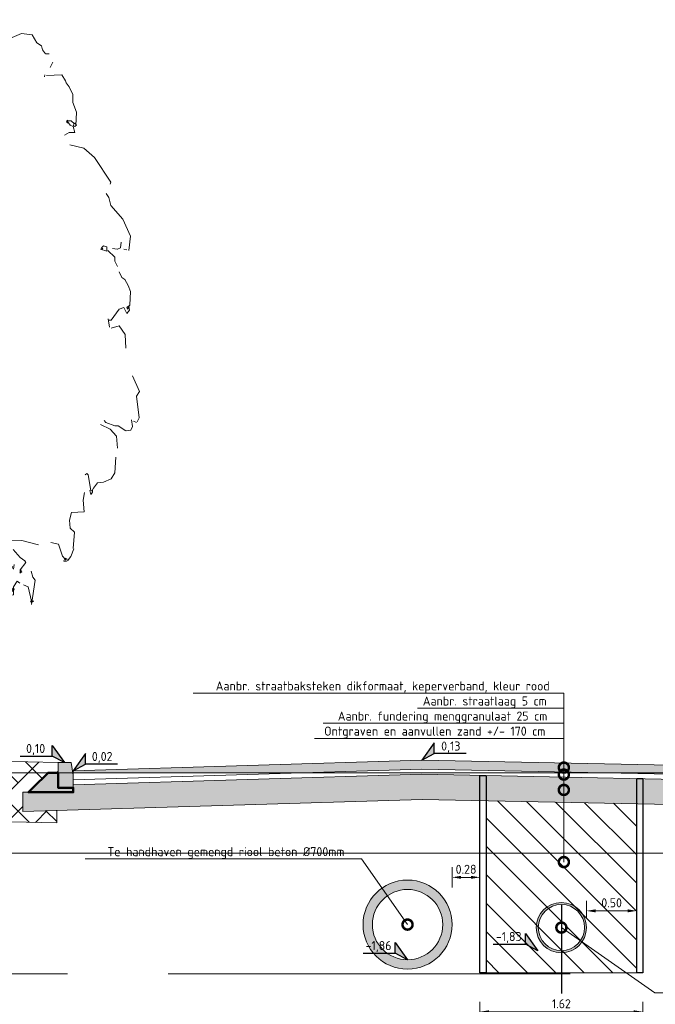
# Model space of a CAD drawing. Header units: metres. Extents: x 92403 to 95147, y 464428 to 465602.
# Tile 14 of 256: x 92433 to 92439, y 464968 to 464978. Entities that reach past the tile are written whole.
import ezdxf
from ezdxf import colors
from ezdxf.entities.mleader import LeaderData, LeaderLine
from ezdxf.enums import TextEntityAlignment as Align
from ezdxf.math import Vec2, Vec3

# ---------------------------------------------------------------- set-up
doc = ezdxf.new("R2010")
doc.units = ezdxf.units.M
for name, pattern in [('AL-NAP_LIJN', [15.25, 12, -1.5, 0.25, -1.5]), ('CENTER', [2, 1.25, -0.25, 0.25, -0.25]), ('XX-AFBREEK', [7, 4, -1, 1, -1])]:
    doc.linetypes.add(name, pattern=pattern)
doc.layers.get('0').update_dxf_attribs({"linetype": 'CONTINUOUS'})
doc.layers.get('Defpoints').update_dxf_attribs({"linetype": 'CONTINUOUS'})
for name, color, linetype, lineweight in [('B-RO-OG-BEBOUWING_MOLEN-G', 7, 'CONTINUOUS', 18), ('B-WE-VH-VERHARDING_FUNDERING-A-50', 252, 'CONTINUOUS', 18), ('N-WE-GK-KISTDAM-G', 40, 'CONTINUOUS', 30), ('N-WE-GR-GRAS-A', 62, 'CONTINUOUS', 18), ('N-WE-GW-GROND_ZAND_CUNETZAND-WERK-A-200', 7, 'CONTINUOUS', 18), ('N-WE-VH-VERHARDING_BETON_SCHRAAL-GD', 252, 'CONTINUOUS', 50), ('N-WE-VH-VERHARDING_FUNDERING-A-50', 252, 'CONTINUOUS', 18), ('X-XX-AL-AANKLEDING-S', 250, 'CONTINUOUS', 9), ('X-XX-AL-AFBREEKLIJN-G', 7, 'XX-AFBREEK', 18), ('X-XX-AL-DETAIL1-G', 7, 'CONTINUOUS', 18), ('X-XX-AL-DETAIL1-M', 7, 'CONTINUOUS', 18), ('X-XX-AL-DETAIL1-T18', 7, 'CONTINUOUS', 18), ('X-XX-AL-DETAIL3-V', 253, 'CONTINUOUS', 18), ('X-XX-AL-HOOGTELABEL-S', 7, 'CONTINUOUS', 25), ('X-XX-AL-NAP-G', 7, 'AL-NAP_LIJN', 18), ('X-XX-AL-RMB - profiel', 7, 'CONTINUOUS', 9)]:
    doc.layers.add(name, color=color, linetype=linetype, lineweight=lineweight)
for name, color, linetype, lineweight, true_color in [('B-WE-RI-GWA-V', 7, 'CONTINUOUS', 18, 0xff8400), ('N-WE-RI-HWA-V', 7, 'CONTINUOUS', 18, 0x007bff), ('N-WE-VH-VERHARDING_STRAATBAKSTEEN-DIK-ELLEBOOG-A', 7, 'CONTINUOUS', 25, 0xe1bfb7)]:
    doc.layers.add(name, color=color, linetype=linetype, lineweight=lineweight, true_color=true_color)
doc.layers.add('hulplijn profielen', color=7, linetype='CONTINUOUS')
doc.styles.add('NLCS-ISO', font='NLCS-ISO.ttf')
doc.styles.add('NLCS-ISO-M50-T18', font='NLCS-ISO.ttf', dxfattribs={"height": 0.09})
doc.dimstyles.new('NLCS-M50-T18-PIJL_L2_H1', dxfattribs={"dimscale": 0.05, "dimtxt": 2.5, "dimasz": 1.8, "dimexe": 2, "dimexo": 2, "dimgap": 0.7, "dimtad": 1, "dimzin": 0, "dimdsep": 46, "dimtxsty": 'NLCS-ISO-M50-T18', "dimcen": 2.5, "dimdle": 2, "dimclrd": 256, "dimclre": 256, "dimclrt": 10, "dimadec": 1, "dimazin": 0, "dimtfac": 1, "dimtdec": 3, "dimtofl": 0, "dimtmove": 0, "dimatfit": 3, "dimfxl": 2, "dimfxlon": 1, "dimtfillclr": 256, "dimtolj": 1, "dimtzin": 0, "dimlwd": -1, "dimlwe": -1, "dimarcsym": 0})

# ---------------------------------------------------------------- blocks, each defined once
blk = doc.blocks.new('boom 1')
at = {"color": 251, "true_color": 0x636466}
for p, q in [((0.023, 19.566), (1.027, 19.936)), ((1.027, 19.936), (1.24, 19.9)), ((1.24, 19.9), (1.276, 19.846)), ((1.733, 19.884), (1.363, 19.83)), ((1.682, 19.406), (1.733, 19.884)), ((-0.112, 19.267), (0.023, 19.566)), ((1.787, 19.406), (1.733, 19.406)), ((2.265, 19.566), (1.787, 19.406)), ((2.635, 19.53), (2.265, 19.566)), ((2.794, 19.317), (2.635, 19.53)), ((-0.157, 18.931), (-0.112, 19.267)), ((2.951, 19.229), (2.794, 19.317)), ((2.989, 19.124), (2.951, 19.229)), ((3.094, 19.019), (2.989, 19.124)), ((-0.807, 18.754), (-0.54, 18.826)), ((-0.54, 18.826), (-0.365, 18.983)), ((-0.365, 18.983), (-0.157, 18.931)), ((3.11, 19.019), (3.218, 19.019)), ((-1.988, 18.505), (-1.881, 18.595)), ((-1.881, 18.595), (-1.829, 18.541)), ((-0.592, 18.49), (-0.807, 18.754)), ((3.253, 18.646), (3.341, 18.788)), ((-2.679, 18.171), (-2.52, 18.382)), ((-2.52, 18.382), (-2.412, 18.382)), ((-2.412, 18.382), (-1.988, 18.505)), ((-1.829, 18.541), (-1.829, 18.49)), ((-1.829, 18.49), (-1.775, 18.382)), ((-1.775, 18.382), (-1.724, 18.33)), ((-1.724, 18.33), (-1.636, 18.171)), ((-1.336, 18.346), (-1.495, 18.225)), ((-1.284, 18.364), (-1.336, 18.346)), ((-1.179, 18.364), (-1.284, 18.364)), ((-1.035, 18.171), (-1.179, 18.364)), ((-0.578, 18.436), (-0.592, 18.49)), ((-0.453, 18.187), (-0.578, 18.436)), ((3.058, 18.398), (3.076, 18.451)), ((3.659, 18.451), (3.13, 18.436)), ((3.782, 18.292), (3.659, 18.451)), ((3.798, 18.238), (3.782, 18.292)), ((-2.733, 17.853), (-2.679, 18.171)), ((-1.636, 18.171), (-1.531, 18.099)), ((-1.495, 18.225), (-1.511, 18.171)), ((-1.159, 17.781), (-1.035, 18.171)), ((-1.141, 17.817), (-0.771, 18.099)), ((-0.771, 18.099), (-0.453, 18.187)), ((3.904, 18.133), (3.798, 18.238)), ((4.029, 17.922), (3.904, 18.133)), ((-2.943, 17.588), (-2.733, 17.853)), ((4.029, 17.709), (4.029, 17.922)), ((-2.573, 17.357), (-2.838, 17.622)), ((4.155, 17.445), (4.029, 17.709)), ((-3.156, 17.18), (-2.733, 17.288)), ((-2.733, 17.288), (-2.573, 17.357)), ((3.809, 17.191), (3.852, 17.234)), ((3.852, 17.234), (3.87, 17.147)), ((4.134, 17.075), (4.155, 17.445)), ((-3.295, 16.969), (-3.262, 17.075)), ((-3.277, 16.864), (-3.295, 16.969)), ((-3.262, 17.075), (-3.156, 17.18)), ((3.87, 17.147), (3.809, 17.191)), ((3.852, 17.2), (3.87, 17.218)), ((3.942, 17.093), (3.852, 17.2)), ((3.87, 17.218), (3.975, 17.218)), ((4.047, 17.059), (3.942, 17.093)), ((3.975, 17.218), (4.083, 17.129)), ((4.101, 16.9), (4.047, 17.059)), ((4.056, 17.082), (4.063, 17.129)), ((4.101, 17.059), (4.056, 17.082)), ((4.063, 17.129), (4.101, 17.147)), ((4.101, 17.147), (4.155, 17.093)), ((4.155, 17.093), (4.101, 17.059)), ((-3.614, 16.492), (-3.488, 16.739)), ((-3.488, 16.739), (-3.329, 16.756)), ((-3.329, 16.756), (-3.277, 16.864)), ((3.747, 16.828), (3.904, 16.9)), ((3.904, 16.9), (4.101, 16.9)), ((-3.594, 15.804), (-3.614, 16.492)), ((4.404, 16.474), (3.924, 16.564)), ((4.776, 16.227), (4.404, 16.474)), ((5.336, 15.559), (4.776, 16.227)), ((-2.926, 15.416), (-3.242, 15.467)), ((-2.926, 14.992), (-2.926, 15.416)), ((5.318, 15.505), (5.336, 15.559)), ((-4.109, 15.026), (-3.95, 15.115)), ((-3.95, 15.115), (-3.807, 15.01)), ((-3.455, 15.187), (-3.719, 15.01)), ((-3.349, 15.169), (-3.455, 15.187)), ((-3.262, 15.064), (-3.349, 15.169)), ((5.264, 15.151), (5.179, 15.257)), ((5.336, 14.938), (5.264, 15.151)), ((-4.656, 14.761), (-4.513, 14.92)), ((-4.513, 14.92), (-4.194, 14.938)), ((-4.194, 14.938), (-4.109, 15.026)), ((-3.156, 15.064), (-3.262, 15.064)), ((-2.997, 14.958), (-3.156, 15.064)), ((-2.977, 14.958), (-2.926, 14.992)), ((5.744, 14.566), (5.336, 14.938)), ((6.007, 14.111), (5.744, 14.566)), ((5.953, 13.721), (6.007, 14.111)), ((5.02, 13.793), (5.087, 13.846)), ((5.056, 13.768), (5.02, 13.793)), ((5.087, 13.846), (5.193, 13.826)), ((5.193, 13.826), (5.193, 13.703)), ((5.565, 13.757), (5.67, 13.793)), ((5.67, 13.793), (5.688, 13.952)), ((-5.008, 13.649), (-4.99, 13.703)), ((4.982, 13.757), (5.056, 13.768)), ((5.193, 13.703), (4.982, 13.757)), ((5.477, 13.544), (5.231, 13.721)), ((5.549, 13.757), (5.39, 13.775)), ((5.477, 13.438), (5.477, 13.544)), ((5.881, 13.741), (5.776, 13.757)), ((1.027, 12.537), (1.381, 13.423)), ((5.565, 13.297), (5.477, 13.438)), ((-5.167, 13.102), (-5.147, 13.246)), ((-5.147, 13.246), (-5.096, 13.225)), ((1.292, 12.784), (1.345, 13.102)), ((5.708, 12.997), (5.616, 13.154)), ((5.814, 12.943), (5.708, 12.997)), ((-5.201, 12.696), (-5.114, 12.837)), ((1.153, 12.716), (1.186, 12.732)), ((1.186, 12.75), (1.292, 12.784)), ((5.935, 12.784), (5.814, 12.943)), ((6.007, 12.624), (5.935, 12.784)), ((-5.378, 12.468), (-5.412, 12.624)), ((-5.291, 12.308), (-5.378, 12.468)), ((-5.36, 12.591), (-5.201, 12.696)), ((-4.266, 12.149), (-3.93, 12.557)), ((-3.93, 12.557), (-3.878, 12.573)), ((-3.878, 12.573), (-3.825, 12.414)), ((0.532, 12.167), (0.623, 12.645)), ((0.639, 12.344), (0.691, 12.609)), ((5.989, 12.255), (6.007, 12.624)), ((-5.147, 12.167), (-5.291, 12.308)), ((-3.825, 12.414), (-3.773, 12.414)), ((-3.473, 11.797), (-3.578, 12.221)), ((0.57, 12.187), (0.639, 12.344)), ((5.89, 12.194), (5.953, 12.239)), ((5.919, 12.149), (5.89, 12.194)), ((5.953, 12.239), (5.919, 12.149)), ((5.953, 12.221), (5.989, 12.255)), ((5.973, 12.116), (5.953, 12.221)), ((-4.354, 12.187), (-5.147, 12.167)), ((-4.32, 12.08), (-4.354, 12.187)), ((-4.32, 12.133), (-4.266, 12.149)), ((5.352, 11.849), (5.616, 12.149)), ((5.616, 12.149), (5.776, 12.187)), ((5.776, 12.187), (5.881, 12.028)), ((5.881, 12.028), (5.973, 12.116)), ((-4.103, 11.658), (-3.56, 11.831)), ((-3.455, 11.743), (-3.401, 11.779)), ((-3.401, 11.638), (-3.455, 11.743)), ((-3.401, 11.779), (-3.333, 11.737)), ((-3.333, 11.737), (-3.329, 11.638)), ((0.426, 10.685), (0.426, 11.779)), ((0.48, 11.764), (0.498, 11.815)), ((0.57, 11.779), (0.48, 11.764)), ((0.498, 11.815), (0.516, 11.797)), ((0.516, 11.797), (0.543, 11.842)), ((0.57, 11.62), (0.516, 11.725)), ((0.532, 11.885), (0.532, 11.799)), ((0.57, 11.831), (0.532, 11.885)), ((0.532, 11.799), (0.57, 11.831)), ((0.543, 11.842), (0.57, 11.779)), ((0.585, 11.62), (0.745, 11.71)), ((0.796, 11.725), (0.745, 11.638)), ((0.745, 11.638), (0.796, 11.725)), ((5.285, 11.656), (5.247, 11.885)), ((5.247, 11.849), (5.352, 11.849)), ((5.616, 11.692), (5.352, 11.638)), ((5.829, 11.461), (5.616, 11.692)), ((-4.638, 11.389), (-4.618, 11.443)), ((-4.618, 11.443), (-4.103, 11.658)), ((-3.329, 11.638), (-3.401, 11.638)), ((-1.654, 11.427), (-1.796, 11.566)), ((-1.565, 11.479), (-1.67, 11.515)), ((-1.444, 11.604), (-1.565, 11.479)), ((-1.284, 11.427), (-1.444, 11.604)), ((-1.264, 11.427), (-1.107, 11.479)), ((-0.663, 10.791), (-0.876, 11.479)), ((-0.486, 11.373), (-0.381, 11.407)), ((-0.381, 11.407), (-0.262, 10.667)), ((5.847, 11.091), (5.829, 11.461)), ((-1.459, 11.32), (-1.511, 11.335)), ((-1.159, 11.163), (-1.3, 11.23)), ((-1.053, 11.176), (-1.159, 11.163)), ((-0.982, 11.071), (-1.053, 11.176)), ((-0.558, 11.214), (-0.486, 11.373)), ((-0.327, 10.631), (-0.558, 11.214)), ((0.552, 11.268), (0.603, 11.373)), ((-5.484, 10.542), (-4.883, 11.071)), ((-4.883, 11.071), (-4.777, 11.037)), ((-0.822, 11.004), (-0.982, 11.071)), ((-0.735, 10.844), (-0.822, 11.004)), ((0.48, 10.773), (0.552, 11.037)), ((-0.612, 10.739), (-0.663, 10.791)), ((-0.578, 10.58), (-0.612, 10.739)), ((-0.347, 10.631), (-0.327, 10.613)), ((-0.293, 10.526), (-0.347, 10.631)), ((-0.327, 10.613), (-0.291, 10.636)), ((-0.262, 10.647), (-0.293, 10.667)), ((-0.293, 10.667), (-0.262, 10.647)), ((-0.291, 10.636), (-0.244, 10.631)), ((-0.244, 10.631), (-0.244, 10.56)), ((0.426, 10.755), (0.48, 10.773)), ((-5.571, 10.331), (-5.484, 10.542)), ((-0.244, 10.56), (-0.293, 10.526)), ((-0.208, 10.138), (-0.262, 10.508)), ((6.325, 9.925), (6.078, 10.349)), ((-5.768, 10.138), (-5.571, 10.331)), ((-5.537, 9.838), (-5.768, 10.138)), ((-5.484, 9.73), (-5.537, 9.838)), ((6.217, 9.802), (6.325, 9.925)), ((-5.609, 9.555), (-5.679, 9.661)), ((-5.555, 9.676), (-5.663, 9.73)), ((-5.484, 9.676), (-5.484, 9.73)), ((6.305, 9.219), (6.217, 9.802)), ((5.316, 8.919), (4.982, 9.044)), ((5.159, 9.096), (5.107, 9.147)), ((5.477, 9.008), (5.159, 9.096)), ((6.078, 8.99), (6.04, 9.165)), ((6.217, 9.096), (6.112, 9.131)), ((6.237, 9.113), (6.305, 9.219)), ((5.529, 8.726), (5.316, 8.919)), ((5.583, 9.008), (5.477, 9.008)), ((5.847, 8.869), (5.583, 9.008)), ((5.865, 8.869), (6.024, 8.885)), ((6.024, 8.885), (6.078, 8.99)), ((-5.255, 8.672), (-5.571, 8.656)), ((-5.36, 8.499), (-5.255, 8.672)), ((5.565, 8.407), (5.529, 8.726)), ((-5.537, 8.302), (-5.466, 8.461)), ((-5.45, 8.091), (-5.537, 8.302)), ((-5.466, 8.461), (-5.412, 8.479)), ((-5.45, 7.827), (-5.45, 8.091)), ((5.477, 7.739), (5.511, 8.163)), ((-5.235, 7.571), (-5.45, 7.827)), ((4.507, 7.719), (4.453, 7.685)), ((4.558, 7.685), (4.507, 7.719)), ((4.648, 7.262), (4.558, 7.685)), ((5.352, 7.58), (5.477, 7.739)), ((-5.008, 7.367), (-5.235, 7.571)), ((4.735, 7.331), (4.877, 7.475)), ((4.877, 7.475), (5.087, 7.49)), ((5.087, 7.49), (5.352, 7.58)), ((-4.795, 7.226), (-5.008, 7.367)), ((-4.903, 7.085), (-4.795, 7.226)), ((-3.421, 7.19), (-3.295, 7.383)), ((4.612, 7.262), (4.702, 7.277)), ((4.648, 7.156), (4.612, 7.262)), ((4.708, 7.224), (4.648, 7.156)), ((4.684, 7.244), (4.735, 7.331)), ((4.702, 7.277), (4.708, 7.224)), ((-4.867, 6.997), (-4.903, 7.085)), ((-4.656, 6.908), (-4.867, 6.997)), ((-4.602, 6.854), (-4.656, 6.908)), ((-4.585, 6.854), (-3.95, 6.892)), ((-3.95, 6.892), (-3.647, 7.085)), ((-3.647, 7.085), (-3.647, 7.138)), ((-0.931, 5.255), (-0.965, 5.835)), ((-0.738, 5.802), (-0.895, 5.871)), ((1.646, 5.571), (1.736, 5.907)), ((1.736, 5.907), (2.285, 5.919)), ((2.285, 5.919), (2.848, 5.8)), ((3.536, 5.816), (3.271, 5.869)), ((-0.595, 5.678), (-0.738, 5.802)), ((-0.541, 5.678), (-0.595, 5.678)), ((-0.382, 5.586), (-0.541, 5.678)), ((-0.364, 5.586), (-0.31, 5.586)), ((-0.31, 5.586), (-0.258, 5.607)), ((-0.258, 5.607), (-0.117, 5.746)), ((0.108, 4.049), (-0.101, 5.681)), ((0.393, 4.154), (0.215, 5.585)), ((1.646, 5.605), (1.91, 5.677)), ((2.226, 5.464), (1.982, 5.677)), ((3.675, 5.499), (3.536, 5.816)), ((4.065, 5.694), (3.96, 5.484)), ((-1.902, 5.481), (-2.182, 5.129)), ((-1.848, 5.481), (-1.902, 5.481)), ((-1.83, 5.322), (-1.848, 5.481)), ((-1.691, 5.057), (-1.83, 5.322)), ((0.393, 4.154), (0.417, 5.508)), ((2.386, 5.376), (2.226, 5.464)), ((2.226, 5.127), (2.424, 5.325)), ((2.424, 5.325), (2.386, 5.376)), ((3.782, 5.412), (3.675, 5.499)), ((3.717, 5.367), (3.735, 5.39)), ((3.8, 5.358), (3.717, 5.367)), ((3.735, 5.39), (3.767, 5.446)), ((3.767, 5.446), (3.8, 5.358)), ((3.834, 5.412), (3.782, 5.446)), ((3.782, 5.446), (3.834, 5.412)), ((3.96, 5.484), (3.852, 5.376)), ((-2.942, 5.129), (-3.047, 5.129)), ((-2.888, 4.97), (-2.942, 5.129)), ((-2.872, 4.97), (-2.608, 5.057)), ((-2.608, 5.057), (-2.449, 5.042)), ((-1.213, 5.042), (-1.691, 5.057)), ((-0.949, 4.936), (-1.213, 5.042)), ((-0.101, 4.474), (-0.859, 5.129)), ((0.639, 4.968), (0.639, 5.073)), ((1.841, 5.112), (1.877, 5.147)), ((1.946, 5.165), (1.962, 5.219)), ((2, 5.147), (2.016, 5.271)), ((2.276, 5.078), (2.213, 5.042)), ((2.213, 5.042), (2.231, 5.071)), ((2.226, 5.076), (2.226, 5.127)), ((2.231, 5.071), (2.247, 5.127)), ((2.247, 5.127), (2.276, 5.078)), ((2.655, 4.934), (2.601, 5.094)), ((-0.7, 4.705), (-0.949, 4.936)), ((1.646, 4.724), (1.789, 4.847)), ((1.751, 4.69), (1.841, 4.775)), ((1.803, 4.856), (1.841, 4.901)), ((1.805, 4.811), (1.803, 4.856)), ((1.857, 4.775), (1.805, 4.811)), ((1.841, 4.901), (1.857, 4.775)), ((2, 4.67), (2.121, 4.829)), ((2.121, 4.829), (2.213, 4.775)), ((2.617, 4.195), (2.742, 4.847)), ((2.742, 4.847), (2.655, 4.934)), ((1.558, 4.547), (1.525, 4.511)), ((1.525, 4.511), (1.558, 4.547)), ((1.736, 4.67), (1.646, 4.724)), ((1.942, 4.578), (1.982, 4.636)), ((1.982, 4.547), (1.942, 4.578)), ((1.982, 4.636), (2.02, 4.598)), ((2.031, 4.614), (1.982, 4.547)), ((2, 4.459), (2, 4.67)), ((2.02, 4.598), (2.031, 4.614)), ((2.496, 4.67), (2.334, 4.724)), ((2.617, 4.282), (2.496, 4.67)), ((0.684, 1.629), (0.709, 4.383)), ((0.798, 4.21), (0.976, 4.372)), ((1.029, 4.282), (1.047, 4.387)), ((1.047, 4.387), (1.26, 4.459)), ((1.417, 4.405), (2, 4.459)), ((1.646, 4.266), (1.697, 4.423)), ((1.664, 4.266), (1.769, 4.334)), ((2.583, 4.282), (2.688, 4.282)), ((2.601, 4.246), (2.583, 4.282)), ((2.688, 4.282), (2.601, 4.246)), ((0.062, -0.023), (0.108, 4.049)), ((1.24, 4.103), (1.168, 4.21)), ((1.26, 4.103), (1.399, 4.174)), ((1.399, 4.174), (1.312, 4.228)), ((0.818, -0.077), (0.684, 1.629)), ((0.009, -0.077), (0.062, -0.023))]:
    blk.add_line(p, q, dxfattribs=at)
at = {"color": 251, "true_color": 0x636466, "flags": 128}
for points in [[(-3.296, 7.225), (-3.418, 6.938), (-3.506, 6.706), (-3.218, 6.584), (-3.318, 6.374), (-3.473, 6.253), (-3.517, 5.943), (-3.318, 5.656), (-3.451, 5.258), (-3.263, 5.192)], [(4.045, 5.7), (4.09, 6.142), (3.935, 6.253), (3.913, 6.463), (3.99, 6.672), (4.421, 6.695), (4.388, 7.004), (4.432, 7.214)]]:
    blk.add_lwpolyline(points, dxfattribs=at)
blk = doc.blocks.new('SAL-HOOGTELABEL_02-SO')
for p, q in [((2.46, 3.44), (0, 0)), ((2.46, 1.31), (2.46, 3.44)), ((0, 0), (2.46, 1.31)), ((8.84, 1.31), (2.46, 1.31))]:
    blk.add_line(p, q)
blk.add_solid([(2.46, 3.44), (0, 0), (2.46, 1.31)])
at = {"style": 'NLCS-ISO'}
blk.add_attdef('...', text='', height=1.8, dxfattribs=at).set_placement((5.77, 2.62), align=Align.MIDDLE)
blk = doc.blocks.new('_DotSmall')
at = {"const_width": 0.5}
blk.add_lwpolyline([(-0.0625, 0, 1), (0.0625, 0, 1)], format="xyb", close=True, dxfattribs=at)
blk = doc.blocks.new('*D908')
at = {"layer": 'Defpoints', "color": 0, "transparency": 16777216}
for p in [(92437.313, 464968.6185), (92438.933, 464968.6185), (92438.933, 464968.2304)]:
    blk.add_point(p, dxfattribs=at)
at = {"layer": 'X-XX-AL-DETAIL1-M', "transparency": 16777216}
for p, q in [((92437.313, 464968.3304), (92437.313, 464968.1304)), ((92438.933, 464968.3304), (92438.933, 464968.1304)), ((92437.403, 464968.2304), (92438.843, 464968.2304))]:
    blk.add_line(p, q, dxfattribs=at)
for points in [[(92437.403, 464968.2454), (92437.403, 464968.2154), (92437.313, 464968.2304)], [(92438.843, 464968.2454), (92438.843, 464968.2154), (92438.933, 464968.2304)]]:
    blk.add_solid(points, dxfattribs=at)
at = {"layer": 'X-XX-AL-DETAIL1-M', "color": 10, "transparency": 16777216, "insert": (92438.123, 464968.3104), "char_height": 0.09, "attachment_point": 5, "style": 'NLCS-ISO-M50-T18'}
blk.add_mtext('\\A1;1.62', dxfattribs=at)
blk = doc.blocks.new('*D909')
at = {"layer": 'Defpoints', "color": 0, "transparency": 16777216}
for p in [(92437.313, 464969.569), (92437.0353, 464969.0985), (92437.313, 464969.0985)]:
    blk.add_point(p, dxfattribs=at)
at = {"layer": 'X-XX-AL-DETAIL1-M', "transparency": 16777216}
for p, q in [((92437.0353, 464969.469), (92437.0353, 464969.669)), ((92437.313, 464969.469), (92437.313, 464969.669)), ((92437.1253, 464969.569), (92437.223, 464969.569))]:
    blk.add_line(p, q, dxfattribs=at)
for points in [[(92437.1253, 464969.584), (92437.1253, 464969.554), (92437.0353, 464969.569)], [(92437.223, 464969.584), (92437.223, 464969.554), (92437.313, 464969.569)]]:
    blk.add_solid(points, dxfattribs=at)
at = {"layer": 'X-XX-AL-DETAIL1-M', "color": 10, "transparency": 16777216, "insert": (92437.1742, 464969.649), "char_height": 0.09, "attachment_point": 5, "style": 'NLCS-ISO-M50-T18'}
blk.add_mtext('\\A1;0.28', dxfattribs=at)
blk = doc.blocks.new('*D910')
at = {"layer": 'Defpoints', "color": 0, "transparency": 16777216}
for p in [(92438.873, 464969.2354), (92438.373, 464969.0685), (92438.873, 464969.0685)]:
    blk.add_point(p, dxfattribs=at)
at = {"layer": 'X-XX-AL-DETAIL1-M', "transparency": 16777216}
for p, q in [((92438.373, 464969.1685), (92438.373, 464969.3354)), ((92438.873, 464969.1685), (92438.873, 464969.3354)), ((92438.463, 464969.2354), (92438.783, 464969.2354))]:
    blk.add_line(p, q, dxfattribs=at)
for points in [[(92438.463, 464969.2504), (92438.463, 464969.2204), (92438.373, 464969.2354)], [(92438.783, 464969.2504), (92438.783, 464969.2204), (92438.873, 464969.2354)]]:
    blk.add_solid(points, dxfattribs=at)
at = {"layer": 'X-XX-AL-DETAIL1-M', "color": 10, "transparency": 16777216, "insert": (92438.623, 464969.3154), "char_height": 0.09, "attachment_point": 5, "style": 'NLCS-ISO-M50-T18'}
blk.add_mtext('\\A1;0.50', dxfattribs=at)

msp = doc.modelspace()

# ---------------------------------------------------------------- hatches: boundary and pattern name
at = {"layer": 'B-WE-RI-GWA-V'}
h = msp.add_hatch(color=256, dxfattribs=at)
h.dxf.hatch_style = 1
edge = h.paths.add_edge_path()
edge.add_arc((92436.591989, 464969.098538), 0.443333, 0, 360)
edge = h.paths.add_edge_path(flags=17)
edge.add_arc((92436.591989, 464969.098538), 0.35, 0, 360)
at = {"layer": 'B-WE-VH-VERHARDING_FUNDERING-A-50'}
h = msp.add_hatch(dxfattribs=at)
h.set_pattern_fill('AVH-FUNDERING_GRANULAAT', color=256, scale=0.03, pattern_type=2)
h.set_pattern_definition([(0, (0.285, 0.192), (0, 0.3), [0, -0.3]), (0, (0.288, 0.087), (0, 0.3), [0, -0.3]), (0, (0.297, 0.249), (0, 0.3), [0, -0.3]), (338.1986, (0.141, 0.156), (0.900000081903, -0.29999997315), [0.0323109, -1.5832386]), (216.8699, (0.171, 0.144), (0.899999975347, 0.600000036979), [0.015, -1.485]), (130.6013, (0.159, 0.135), (1.5000001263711, -1.7999997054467), [0.0276585, -2.7382047]), (206.5651, (0.06, 0.099), (-0.299999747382, -0.30000039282), [0.0067083, -0.6641121]), (326.3099, (0.054, 0.096), (0.599999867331, -0.300000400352), [0.0108168, -1.0708488]), (108.4349, (0.063, 0.09), (-0.299999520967, 0.600000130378), [0.0094869, -0.9391965]), (225, (0.252, 0.069), (-5e-17, -0.30000009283), [0.0127278, -0.4115361]), (0, (0.243, 0.06), (0.3, 0.3), [0.018, -0.282]), (135, (0.261, 0.06), (-0.30000009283, 3e-17), [0.0127278, -0.4115361]), (251.5651, (0.216, 0.261), (0.299999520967, 0.600000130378), [0.0094869, -0.9391965]), (0, (0.213, 0.252), (0.3, 0.3), [0.015, -0.285]), (143.1301, (0.228, 0.252), (-0.899999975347, 0.600000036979), [0.015, -1.485]), (213.6901, (0.057, 0.264), (0.599999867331, 0.300000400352), [0.0108168, -1.0708488]), (341.5651, (0.048, 0.258), (-0.600000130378, 0.299999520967), [0.0189738, -0.9297096]), (126.8699, (0.066, 0.252), (0.600000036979, -0.899999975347), [0.015, -1.485]), (0, (0.144, 0.252), (0, 0.3), [0, -0.3]), (0, (0.063, 0.174), (0, 0.3), [0, -0.3]), (0, (0.147, 0.063), (0, 0.3), [0, -0.3]), (0, (0.228, 0.156), (0, 0.3), [0, -0.3]), (0, (0.141, 0.207), (0, 0.3), [0, -0.3]), (0, (0.075, 0.216), (0, 0.3), [0, -0.3]), (0, (0.102, 0.198), (0, 0.3), [0, -0.3]), (0, (0.09, 0.126), (0, 0.3), [0, -0.3]), (0, (0.018, 0.138), (0, 0.3), [0, -0.3]), (0, (0.021, 0.207), (0, 0.3), [0, -0.3]), (0, (0.012, 0.273), (0, 0.3), [0, -0.3]), (0, (0.105, 0.285), (0, 0.3), [0, -0.3]), (0, (0.171, 0.297), (0, 0.3), [0, -0.3]), (0, (0.276, 0.285), (0, 0.3), [0, -0.3]), (0, (0.204, 0.192), (0, 0.3), [0, -0.3]), (0, (0.174, 0.246), (0, 0.3), [0, -0.3]), (0, (0.198, 0.102), (0, 0.3), [0, -0.3]), (0, (0.108, 0.087), (0, 0.3), [0, -0.3]), (0, (0.198, 0.021), (0, 0.3), [0, -0.3]), (0, (0.099, 0.039), (0, 0.3), [0, -0.3]), (0, (0.003, 0.03), (0, 0.3), [0, -0.3]), (0, (0.039, 0.015), (0, 0.3), [0, -0.3]), (0, (0.042, 0.057), (0, 0.3), [0, -0.3]), (0, (0.243, 0.009), (0, 0.3), [0, -0.3]), (0, (0.279, 0.132), (0, 0.3), [0, -0.3]), (0, (0.264, 0.222), (0, 0.3), [0, -0.3]), (0, (0.126, 0.006), (0, 0.3), [0, -0.3])])
h.paths.add_polyline_path([(92440.204004, 464970.275572), (92440.204004, 464970.415253), (92443.19418, 464970.503176), (92443.19418, 464970.591975), (92443.19418, 464970.608538), (92440.213829, 464970.608538), (92440.213829, 464970.484116), (92440.204004, 464970.484116), (92440.204004, 464970.525622), (92436.734704, 464970.595008), (92433.264004, 464970.489387), (92433.264004, 464970.46095), (92433.264509, 464970.41595), (92433.069004, 464970.41595), (92432.819004, 464970.41595), (92432.764235, 464970.41595), (92432.764142, 464970.225778), (92436.735954, 464970.344933)])
h.paths.add_polyline_path([(92443.19418, 464970.608538), (92443.19418, 464970.703262), (92440.213829, 464970.615628), (92440.213829, 464970.608538)])
at = {"layer": 'N-WE-GW-GROND_ZAND_CUNETZAND-WERK-A-200'}
h = msp.add_hatch(dxfattribs=at)
h.set_pattern_fill('AGW-WERK_ONTGRAVEN', color=256, scale=0.04, pattern_type=2)
h.set_pattern_definition([(135, (0.78295, -37.2023), (-0.14142135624, -0.14142135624), [])])
h.paths.add_polyline_path([(92437.373011, 464968.618538), (92438.873011, 464968.618538), (92438.873011, 464970.302192), (92437.373011, 464970.332192)])
at = {"layer": 'N-WE-RI-HWA-V'}
h = msp.add_hatch(color=256, dxfattribs=at)
h.dxf.hatch_style = 1
edge = h.paths.add_edge_path(flags=17)
edge.add_arc((92438.123011, 464969.068538), 0.23, 0, 360)
edge = h.paths.add_edge_path()
edge.add_arc((92438.123011, 464969.068538), 0.25, 0, 360)
at = {"layer": 'N-WE-VH-VERHARDING_FUNDERING-A-50'}
h = msp.add_hatch(dxfattribs=at)
h.set_pattern_fill('TEELAARDE', color=36, scale=0.2)
h.set_pattern_definition([(45, (0, 0), (-0.14142135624, 0.14142135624), []), (135, (0, 0), (-0.42426406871, 0.14142135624), [0.5, -0.3])])
h.paths.add_polyline_path([(92433.100721, 464970.111097), (92433.100721, 464970.235876), (92432.764142, 464970.225778), (92432.764235, 464970.41595), (92432.819004, 464970.41595), (92432.864004, 464970.460949), (92433.011592, 464970.608538), (92430.394004, 464970.608538), (92430.394004, 464970.573538), (92430.394004, 464970.171032)])
h.paths.add_polyline_path([(92430.394004, 464970.771179), (92430.394004, 464970.608538), (92433.011592, 464970.608538), (92433.014004, 464970.61095), (92433.114004, 464970.61095), (92433.114004, 464970.71095)])
at = {"layer": 'N-WE-VH-VERHARDING_STRAATBAKSTEEN-DIK-ELLEBOOG-A', "lineweight": 0, "ltscale": 1}
h = msp.add_hatch(color=256, dxfattribs=at)
h.dxf.hatch_style = 1
h.paths.add_polyline_path([(92436.734004, 464970.73505), (92433.264004, 464970.63095), (92433.264004, 464970.608538), (92435.518295, 464970.608538), (92436.734454, 464970.645023), (92438.558693, 464970.608538), (92440.204004, 464970.608538), (92440.204004, 464970.66565)])
h.paths.add_polyline_path([(92440.204004, 464970.575632), (92440.204004, 464970.608538), (92438.558693, 464970.608538)])
at = {"layer": 'X-XX-AL-DETAIL3-V'}
h = msp.add_hatch(color=254, dxfattribs=at)
h.dxf.hatch_style = 1
h.paths.add_polyline_path([(92432.820004, 464970.41595), (92433.069004, 464970.41595), (92433.115004, 464970.46095), (92433.115004, 464970.61095), (92433.015004, 464970.61095)])
h = msp.add_hatch(color=254, dxfattribs=at)
h.dxf.hatch_style = 1
h.paths.add_polyline_path([(92433.164004, 464970.460949), (92433.114004, 464970.460949), (92433.069004, 464970.415949), (92433.264004, 464970.415949), (92433.264004, 464970.46095), (92433.264004, 464970.460949), (92433.126919, 464970.460949)])
h.paths.add_polyline_path([(92433.264004, 464970.460949), (92433.114004, 464970.460949), (92433.164004, 464970.460949), (92433.126919, 464970.460949)], flags=17)
at = {"layer": 'X-XX-AL-RMB - profiel', "true_color": 0x717384}
h = msp.add_hatch(color=8, dxfattribs=at)
h.dxf.hatch_style = 1
h.paths.add_polyline_path([(92433.264004, 464970.46095), (92433.114004, 464970.46095), (92433.114004, 464970.71095), (92433.244004, 464970.71095), (92433.264004, 464970.58595)])

# ---------------------------------------------------------------- linework, layer by layer
at = {"layer": 'B-RO-OG-BEBOUWING_MOLEN-G'}
for p, q in [((92436.734704, 464970.595008), (92433.264004, 464970.489387)), ((92440.204004, 464970.525622), (92436.734704, 464970.595008))]:
    msp.add_line(p, q, dxfattribs=at)
at = {"layer": 'B-RO-OG-BEBOUWING_MOLEN-G', "flags": 128}
msp.add_lwpolyline([(92440.204004, 464970.575632), (92436.734454, 464970.645023), (92433.264004, 464970.540909), (92433.264004, 464970.63095), (92436.734004, 464970.73505), (92440.204004, 464970.66565)], close=True, dxfattribs=at)
for points in [[(92433.100721, 464970.235876), (92433.100721, 464970.111097), (92430.394004, 464970.171032), (92430.394004, 464970.573538)], [(92443.19418, 464970.503176), (92440.204004, 464970.415253), (92440.204004, 464970.275572), (92436.735954, 464970.344933)], [(92432.819004, 464970.41595), (92432.764235, 464970.41595), (92432.764142, 464970.225778), (92436.735954, 464970.344933)], [(92438.873011, 464968.618538), (92437.373011, 464968.618538)]]:
    msp.add_lwpolyline(points, dxfattribs=at)
at = {"layer": 'hulplijn profielen', "linetype": 'CENTER'}
msp.add_line((92438.123011, 464969.298538), (92438.123011, 464968.41202), dxfattribs=at)
at = {"layer": 'N-WE-GK-KISTDAM-G', "flags": 128}
for points in [[(92437.313011, 464968.618538), (92437.313011, 464970.582842), (92437.373011, 464970.582842), (92437.373011, 464968.618538)], [(92438.873011, 464968.618538), (92438.873011, 464970.551642), (92438.933011, 464970.551642), (92438.933011, 464968.618538)]]:
    msp.add_lwpolyline(points, close=True, dxfattribs=at)
at = {"layer": 'N-WE-GR-GRAS-A', "flags": 128}
msp.add_lwpolyline([(92433.114004, 464970.71095), (92430.394004, 464970.771179)], dxfattribs=at)
at = {"layer": 'N-WE-VH-VERHARDING_BETON_SCHRAAL-GD'}
msp.add_lwpolyline([(92433.114004, 464970.61095), (92433.014004, 464970.61095), (92432.864004, 464970.460949), (92432.819004, 464970.41595), (92433.069004, 464970.41595), (92433.069004, 464970.41595), (92433.264509, 464970.41595), (92433.264004, 464970.46095), (92433.114004, 464970.46095), (92433.114004, 464970.46095), (92433.114004, 464970.60095)], close=True, dxfattribs=at)
at = {"layer": 'X-XX-AL-AFBREEKLIJN-G', "color": 251, "flags": 128}
msp.add_lwpolyline([(92445.209068, 464968.608538), (92428.734004, 464968.608538)], dxfattribs=at)
at = {"layer": 'X-XX-AL-DETAIL1-G'}
for centre, radius in [((92436.591989, 464969.098538), 0.443333), ((92436.591989, 464969.098538), 0.35), ((92438.123011, 464969.068538), 0.25), ((92438.123011, 464969.068538), 0.23)]:
    msp.add_circle(centre, radius, dxfattribs=at)
at = {"layer": 'X-XX-AL-NAP-G', "color": 142, "flags": 128}
for points in [[(92444.204092, 464970.608538), (92427.632331, 464970.608538)], [(92444.204092, 464969.808538), (92427.632331, 464969.808538)]]:
    msp.add_lwpolyline(points, dxfattribs=at)
at = {"layer": 'X-XX-AL-RMB - profiel'}
msp.add_lwpolyline([(92433.264004, 464970.46095), (92433.114004, 464970.46095), (92433.114004, 464970.71095), (92433.244004, 464970.71095), (92433.264004, 464970.58595)], close=True, dxfattribs=at)

# ---------------------------------------------------------------- block references
at = {"layer": 'X-XX-AL-AANKLEDING-S', "color": 251, "true_color": 0x636466, "xscale": 0.29, "yscale": 0.37, "zscale": 0.3972617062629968}
msp.add_blockref('boom 1', (92432.091554, 464970.733169), dxfattribs=at)
at = {"layer": 'X-XX-AL-HOOGTELABEL-S', "xscale": 0.05000000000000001, "yscale": 0.05000000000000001, "zscale": 0.05000000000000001}
for p, values in [((92436.734004, 464970.73505), {'...': '0,13'}), ((92433.264004, 464970.63095), {'...': '0,02'})]:
    msp.add_blockref('SAL-HOOGTELABEL_02-SO', p, dxfattribs=at).add_auto_attribs(values)
at = {"layer": 'X-XX-AL-HOOGTELABEL-S'}
ref = msp.add_blockref('SAL-HOOGTELABEL_02-SO', (92433.179004, 464970.71095), dxfattribs=dict(at, xscale=-0.05000000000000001, yscale=0.05000000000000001, zscale=0.05000000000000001))
ref.add_attrib('...', '0,10', dxfattribs={"layer": '0', "height": 0.09, "style": 'NLCS-ISO'}).set_placement((92432.890366, 464970.841712), align=Align.MIDDLE)
ref = msp.add_blockref('SAL-HOOGTELABEL_02-SO', (92437.88765, 464968.838539), dxfattribs=dict(at, xscale=-0.05000000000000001, yscale=0.05000000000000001, zscale=0.05000000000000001))
ref.add_attrib('...', '-1,83', dxfattribs={"layer": '0', "height": 0.09, "style": 'NLCS-ISO'}).set_placement((92437.599012, 464968.969302), align=Align.MIDDLE)
ref = msp.add_blockref('SAL-HOOGTELABEL_02-SO', (92436.591989, 464968.748538), dxfattribs=dict(at, xscale=-0.05000000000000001, yscale=0.05000000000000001, zscale=0.05000000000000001))
ref.add_attrib('...', '-1,86', dxfattribs={"layer": '0', "height": 0.09, "style": 'NLCS-ISO'}).set_placement((92436.303351, 464968.8793), align=Align.MIDDLE)

# ---------------------------------------------------------------- dimensions: what is measured, and where the dimension line sits
at = {"layer": 'X-XX-AL-DETAIL1-M'}
for base, p1, p2, picture, middle in [((92437.313011, 464969.568983), (92437.035322, 464969.098538), (92437.313011, 464969.098538), '*D909', (92437.174167, 464969.648983)), ((92438.873011, 464969.235419), (92438.373011, 464969.068538), (92438.873011, 464969.068538), '*D910', (92438.623011, 464969.315419)), ((92438.933011, 464968.230358), (92437.313011, 464968.618538), (92438.933011, 464968.618538), '*D908', (92438.123011, 464968.310358))]:
    dim = msp.add_linear_dim(base=base, p1=p1, p2=p2, dimstyle='NLCS-M50-T18-PIJL_L2_H1', dxfattribs=at)
    dim.commit()
    dim.dimension.update_dxf_attribs({"geometry": picture, "text_midpoint": middle})

# ---------------------------------------------------------------- leaders
at = {"layer": 'X-XX-AL-DETAIL1-T18'}
ml = msp.add_multileader_mtext('Standard', dxfattribs=at)
ml.set_content('\\pxi-3,l4,t4;{\\C256;Aanbr. straatbaksteken dikformaat, keperverband, kleur rood}', color=10, style='NLCS-ISO-M50-T18')
ml.set_leader_properties(color=256, lineweight=-1)
ml.set_arrow_properties(name='DOTSMALL')
ml.build(insert=Vec2(0, 0))
ml.multileader.update_dxf_attribs({"text_left_attachment_type": 5, "text_right_attachment_type": 5, "dogleg_length": 0.09, "arrow_head_size": 0.2})
ctx = ml.context
ctx.base_point, ctx.char_height, ctx.arrow_head_size, ctx.landing_gap_size, ctx.plane_origin = Vec3(92434.547692, 464971.402811), 0.09, 0.2, 0.045, Vec3(92438.147692, 464970.74071)
ctx.left_attachment, ctx.right_attachment = 5, 5
notes = []
notes.append((ctx, [(0, (1, 1, 0), (92438.147692, 464971.402811), (-1, 0), 0.09, [(0, [(92438.147692, 464970.661922)], 0, [])])]))
ctx.mtext.insert, ctx.mtext.flow_direction = Vec3(92434.592692, 464971.519811), 5
ml = msp.add_multileader_mtext('Standard', dxfattribs=at)
ml.set_content('{\\C256;Aanbr. straatlaag 5 cm }', color=10, style='NLCS-ISO-M50-T18')
ml.set_leader_properties(color=256, lineweight=-1)
ml.set_arrow_properties(name='DOTSMALL')
ml.build(insert=Vec2(0, 0))
ml.multileader.update_dxf_attribs({"text_left_attachment_type": 5, "text_right_attachment_type": 5, "dogleg_length": 0.09, "arrow_head_size": 0.2})
ctx = ml.context
ctx.base_point, ctx.char_height, ctx.arrow_head_size, ctx.landing_gap_size, ctx.plane_origin = Vec3(92436.698692, 464971.252811), 0.09, 0.2, 0.045, Vec3(92438.147692, 464970.59071)
ctx.left_attachment, ctx.right_attachment = 5, 5
notes.append((ctx, [(0, (1, 1, 0), (92438.147692, 464971.252811), (-1, 0), 0.09, [(0, [(92438.147692, 464970.59246)], 0, [])])]))
ctx.mtext.insert, ctx.mtext.width, ctx.mtext.flow_direction = Vec3(92436.743692, 464971.369811), 4.0068021, 5
ml = msp.add_multileader_mtext('Standard', dxfattribs=at)
ml.set_content('{\\C256;Aanbr. fundering menggranulaat 25 cm}', color=10, style='NLCS-ISO-M50-T18')
ml.set_leader_properties(color=256, lineweight=-1)
ml.set_arrow_properties(name='DOTSMALL')
ml.build(insert=Vec2(0, 0))
ml.multileader.update_dxf_attribs({"text_left_attachment_type": 5, "text_right_attachment_type": 5, "dogleg_length": 0.09, "arrow_head_size": 0.2})
ctx = ml.context
ctx.base_point, ctx.char_height, ctx.arrow_head_size, ctx.landing_gap_size, ctx.plane_origin = Vec3(92435.852692, 464971.102811), 0.09, 0.2, 0.045, Vec3(92438.147692, 464970.44071)
ctx.left_attachment, ctx.right_attachment = 5, 5
notes.append((ctx, [(0, (1, 1, 0), (92438.147692, 464971.102811), (-1, 0), 0.09, [(0, [(92438.147692, 464970.439642)], 0, [])])]))
ctx.mtext.insert, ctx.mtext.flow_direction = Vec3(92435.897692, 464971.219811), 5
ml = msp.add_multileader_mtext('Standard', dxfattribs=at)
ml.set_content('{\\C256;Ontgraven en aanvullen zand +/- 170 cm }', color=10, style='NLCS-ISO-M50-T18')
ml.set_leader_properties(color=256, lineweight=-1)
ml.set_arrow_properties(name='DOTSMALL')
ml.build(insert=Vec2(0, 0))
ml.multileader.update_dxf_attribs({"text_left_attachment_type": 5, "text_right_attachment_type": 5, "dogleg_length": 0.09, "arrow_head_size": 0.2})
ctx = ml.context
ctx.base_point, ctx.char_height, ctx.arrow_head_size, ctx.landing_gap_size, ctx.plane_origin = Vec3(92435.717692, 464970.952811), 0.09, 0.2, 0.045, Vec3(92438.147692, 464970.29071)
ctx.left_attachment, ctx.right_attachment = 5, 5
notes.append((ctx, [(0, (1, 1, 0), (92438.147692, 464970.952811), (-1, 0), 0.09, [(0, [(92438.147692, 464969.721166)], 0, [])])]))
ctx.mtext.insert, ctx.mtext.flow_direction = Vec3(92435.762692, 464971.069811), 5
ml = msp.add_multileader_mtext('Standard', dxfattribs=at)
ml.set_content('{\\C256;Te handhaven gemengd riool beton %%C700mm}', color=10, style='NLCS-ISO-M50-T18')
ml.set_leader_properties(color=256, lineweight=-1)
ml.set_arrow_properties(name='DOTSMALL')
ml.build(insert=Vec2(0, 0))
ml.multileader.update_dxf_attribs({"text_left_attachment_type": 5, "text_right_attachment_type": 5, "dogleg_length": 0.09, "arrow_head_size": 0.2})
ctx = ml.context
ctx.base_point, ctx.char_height, ctx.arrow_head_size, ctx.landing_gap_size, ctx.plane_origin = Vec3(92433.560393, 464969.752654), 0.09, 0.2, 0.045, Vec3(92430.601394, 464970.292593)
ctx.left_attachment, ctx.right_attachment = 5, 5
notes.append((ctx, [(0, (1, 1, 0), (92436.134393, 464969.752654), (-1, 0), 0.09, [(0, [(92436.591989, 464969.098538)], 0, [])])]))
ctx.mtext.insert, ctx.mtext.width, ctx.mtext.flow_direction = Vec3(92433.605393, 464969.869654), 3.00834132, 5
ml = msp.add_multileader_mtext('Standard', dxfattribs=at)
ml.set_content('{\\C256;Aan te brengen riool HWA PVC %%C500 mm}', color=10, style='NLCS-ISO-M50-T18')
ml.set_leader_properties(color=256, lineweight=-1)
ml.set_arrow_properties(name='DOTSMALL')
ml.build(insert=Vec2(0, 0))
ml.multileader.update_dxf_attribs({"text_left_attachment_type": 5, "text_right_attachment_type": 5, "dogleg_length": 0.09, "arrow_head_size": 0.2})
ctx = ml.context
ctx.base_point, ctx.char_height, ctx.arrow_head_size, ctx.landing_gap_size, ctx.plane_origin = Vec3(92439.143478, 464968.419393), 0.09, 0.2, 0.045, Vec3(92437.976907, 464969.968382)
ctx.left_attachment, ctx.right_attachment = 5, 5
notes.append((ctx, [(1, (1, 1, 0), (92439.053478, 464968.419393), (1, 0), 0.09, [(0, [(92438.123011, 464969.068538)], 0, [])])]))
ctx.mtext.insert, ctx.mtext.width, ctx.mtext.flow_direction = Vec3(92439.188478, 464968.536393), 3.00834132, 5
for ctx, leaders in notes:
    for number, flags, end, landing, length, lines in leaders:
        leader = LeaderData()
        leader.index, (leader.has_last_leader_line, leader.has_dogleg_vector, leader.attachment_direction) = number, flags
        leader.last_leader_point, leader.dogleg_vector, leader.dogleg_length = Vec3(end), Vec3(landing), length
        for number, points, colour, breaks in lines:
            line = LeaderLine()
            line.index, line.vertices, line.color, line.breaks = number, Vec3.list(points), colors.encode_raw_color(colour), breaks
            leader.lines.append(line)
        ctx.leaders.append(leader)

doc.saveas('drawing.dxf')
